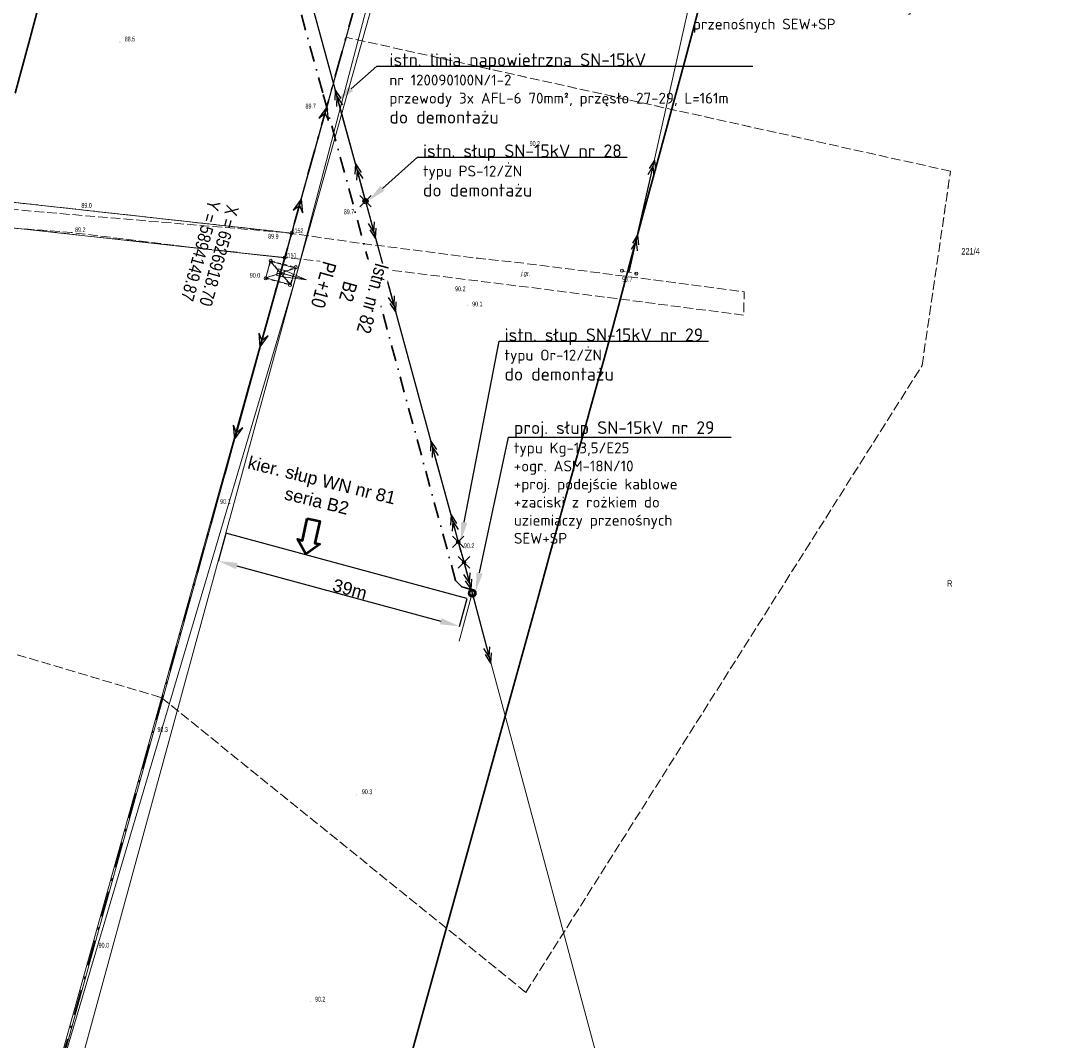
# Model space of a CAD drawing. Header units: metres. Extents: x 6524698 to 6533081, y 5883213 to 5896811.
# Tile 118 of 167: x 6526878 to 6527043, y 5894030 to 5894189. Entities that reach past the tile are written whole.
import ezdxf
from ezdxf import colors
from ezdxf.entities.mleader import LeaderData, LeaderLine
from ezdxf.enums import TextEntityAlignment as Align
from ezdxf.math import Vec2, Vec3

# ---------------------------------------------------------------- set-up
doc = ezdxf.new("R2010")
doc.units = ezdxf.units.M
doc.header["$MEASUREMENT"] = 0
for name, pattern in [('DASHDOT', [4, 2, -0.9, 0.2, -0.9]), ('DASHDOT2', [0.5, 0.25, -0.125, 0, -0.125]), ('mapa zasadnicza$0$1.5_0.5', [2, 1.5, -0.5]), ('mapa zasadnicza$0$219-500', [0]), ('mapa zasadnicza$0$egkk-500', [2, 1.5, -0.5]), ('mapa zasadnicza$0$egug-500', [1, 0.5, -0.5]), ('mapa zasadnicza$0$suep_sn_500', [0]), ('mapa zasadnicza$0$suep_wn_500', [0]), ('mapa zasadnicza$0$supp_500', [1, 0.5, -0.5])]:
    doc.linetypes.add(name, pattern=pattern)
doc.layers.get('0').update_dxf_attribs({"lineweight": 0})
for name, color, linetype in [('!Pomiary odległości przewodów', 2, 'Continuous'), ('# OBMBS-9x-19xxx _EI_demontaż SN', 1, 'Demontaż_(6m)'), ('# OBMBS-9x-19xxx domiary', 5, 'Continuous'), ('@Proj. słupy - seria', 1, 'Continuous'), ('@Proj. słupy - wys.', 1, 'Continuous'), ('mapa zasadnicza$0$000 Inne (niezydentyfikowane)', 7, 'Continuous'), ('mapa zasadnicza$0$202-punkt graniczny', 7, 'Continuous'), ('mapa zasadnicza$0$202-punkt graniczny-Atr103', 7, 'Continuous'), ('mapa zasadnicza$0$210-oznaczenie konturu użytku gruntowego', 7, 'Continuous'), ('mapa zasadnicza$0$211-numer działki ewidencyjnej', 7, 'Continuous'), ('mapa zasadnicza$0$217-kontur klasyfikacyjny', 7, 'Continuous'), ('mapa zasadnicza$0$218-kontur użytku gruntowego', 7, 'Continuous'), ('mapa zasadnicza$0$219-działka ewidencyjna', 7, 'Continuous'), ('mapa zasadnicza$0$jezdnia', 7, 'Continuous'), ('mapa zasadnicza$0$jezdnia-Atr17', 7, 'Continuous'), ('mapa zasadnicza$0$pikieta naturalna', 7, 'Continuous'), ('mapa zasadnicza$0$pikieta naturalna-Atr2', 7, 'Continuous'), ('mapa zasadnicza$0$przewód elektroenergetyczny wysokiego napięcia', 7, 'Continuous'), ('mapa zasadnicza$0$przewód elektroenergetyczny średniego napięcia', 7, 'Continuous'), ('mapa zasadnicza$0$słup przewodów napowietrznych', 7, 'Continuous')]:
    doc.layers.add(name, color=color, linetype=linetype)
for name, color, linetype, lineweight in [('# OBMBS-9x-19xxx __EI_opis_SN', 1, 'Continuous', 0), ('# OBMBS-9x-19xxx __EI_opis_WN słupy', 250, 'Continuous', 0), ('# OBMBS-9x-19xxx _SN PROJ. KABLE 15kV', 10, 'DASHDOT2', 30), ('# OBMBS-9x-19xxx _SN PROJ. SŁUPY', 10, 'Continuous', 30), ('@Proj. słupy - blok', 1, 'Continuous', 15), ('@Proj. słupy - XY', 1, 'Continuous', 0), ('_EI_proj. mufa_złacze_stacja_słup SN', 10, 'Continuous', 25), ('_trasa_os', 1, 'DASHDOT', 30), ('istn. Słupy', 7, 'Continuous', 15), ('Sections span lengths and Marker Balls Plan', 7, 'Continuous', 0)]:
    doc.layers.add(name, color=color, linetype=linetype, lineweight=lineweight)
doc.styles.add('linie', font='simplex.shx', dxfattribs={"height": 1})
doc.styles.add('mapa zasadnicza$0$STANDARD', font='Working1250', dxfattribs={"width": 0.75})
doc.styles.add('Opis', font='ARIALN.TTF')
doc.styles.add('PLS_View', font='arial.ttf')
doc.styles.get("Standard").update_dxf_attribs({"font": 'arial.ttf'})
doc.linetypes.add('Demontaż_(6m)', pattern='A,6,["x",linie,S=2,R=0,X=-0.5238,Y=-0.66667],0', length=6)
doc.dimstyles.new('ISO-25', dxfattribs={"dimtxt": 2.5, "dimasz": 2.5, "dimexe": 1.25, "dimexo": 0.625, "dimtad": 1, "dimtxsty": 'Standard', "dimcen": 2.5, "dimadec": 0, "dimazin": 0, "dimtfac": 1, "dimtmove": 0, "dimatfit": 3, "dimfxl": 1, "dimarcsym": 0})

# ---------------------------------------------------------------- blocks, each defined once
blk = doc.blocks.new('*D1252')
at = {"layer": '# OBMBS-9x-19xxx domiary', "color": 0, "linetype": 'ByBlock', "lineweight": -2}
for p, q in [((6526910.1, 5894108.96), (6526908.91, 5894104.57)), ((6526911.83, 5894103.89), (6526943.81, 5894095.22)), ((6526947.87, 5894098.72), (6526946.68, 5894094.34))]:
    blk.add_line(p, q, dxfattribs=at)
at = {"layer": '# OBMBS-9x-19xxx domiary', "color": 0}
for points in [[(6526911.96, 5894104.37), (6526911.7, 5894103.4), (6526908.93, 5894104.67)], [(6526943.68, 5894094.74), (6526943.94, 5894095.7), (6526946.71, 5894094.43)]]:
    blk.add_solid(points, dxfattribs=at)
at = {"layer": 'Defpoints', "color": 0}
for p in [(6526910.12, 5894109.05), (6526947.9, 5894098.82), (6526946.71, 5894094.43)]:
    blk.add_point(p, dxfattribs=at)
at = {"layer": '# OBMBS-9x-19xxx domiary', "color": 0, "insert": (6526929.55, 5894100.25), "char_height": 2, "attachment_point": 5, "rotation": 344.8373}
blk.add_mtext('39m', dxfattribs=at)
blk = doc.blocks.new('mapa zasadnicza$0$202')
at = {"color": 0, "linetype": 'Continuous', "lineweight": 0}
blk.add_circle((0, 0), 0.25, dxfattribs=at)
blk = doc.blocks.new('mapa zasadnicza$0$PW01')
at = {"linetype": 'Continuous', "lineweight": 13}
h = blk.add_hatch(color=0, dxfattribs=at)
edge = h.paths.add_edge_path()
edge.add_arc((0, 0), 0.045, 0, 360)
blk = doc.blocks.new('mapa zasadnicza$0$US15')
at = {"color": 0, "linetype": 'Continuous', "lineweight": 13}
blk.add_circle((0, 0), 0.25, dxfattribs=at)
blk = doc.blocks.new('mapa zasadnicza$0$SUEP3')
at = {"color": 0, "linetype": 'Continuous'}
for p, q in [((0, 0), (12.003, 0)), ((12.003, 0), (10.003, 0.75)), ((10.003, 0.75), (11.003, 0)), ((12.003, 0), (10.003, -0.75)), ((11.003, 0), (10.003, -0.75)), ((12.003, 0), (27.003, 0)), ((27.003, 0), (25.003, 0.75)), ((25.003, 0.75), (26.003, 0)), ((27.003, 0), (25.003, -0.75)), ((26.003, 0), (25.003, -0.75))]:
    blk.add_line(p, q, dxfattribs=at)
blk = doc.blocks.new('mapa zasadnicza$0$SUEP2')
at = {"color": 0, "linetype": 'Continuous'}
for p, q in [((0, 0), (6.027, 0)), ((5.027, 0), (3.527, 0.5)), ((5.027, 0), (3.527, -0.5)), ((6.027, 0), (4.527, 0.5)), ((6.027, 0), (4.527, -0.5)), ((6.027, 0), (18.027, 0)), ((17.027, 0), (15.527, 0.5)), ((17.027, 0), (15.527, -0.5)), ((18.027, 0), (16.527, 0.5)), ((18.027, 0), (16.527, -0.5))]:
    blk.add_line(p, q, dxfattribs=at)
blk = doc.blocks.new('mapa zasadnicza$0$SM05')
at = {"color": 0, "linetype": 'Continuous', "lineweight": 13}
blk.add_circle((0, 0), 0.25, dxfattribs=at)
blk = doc.blocks.new('*U2363')
at = {"layer": '@Proj. słupy - blok', "color": 0}
for p, q in [((1.61, -1.86), (-1.62, 1.84)), ((2.34, 0.75), (-2.34, -0.77))]:
    blk.add_line(p, q, dxfattribs=at)
blk.add_lwpolyline([(-2.34, -0.77), (1.61, -1.86), (2.34, 0.75), (-1.62, 1.84)], close=True, dxfattribs=at)
for points in [[(-0.36, 0.64), (-0.64, -0.36), (0.36, -0.64), (0.64, 0.36), (-0.36, 0.64)], [(0, 0), (2.41, -0.67)], [(0, 0), (4.05, -1.12)], [(0, 0), (0.58, -0.16)]]:
    blk.add_lwpolyline(points, dxfattribs=at)
for centre in [(0.58, -0.16), (2.41, -0.67)]:
    blk.add_circle(centre, 0.05, dxfattribs=at)
at = {"layer": '@Proj. słupy - XY', "color": 0, "linetype": 'ByBlock', "style": 'Opis'}
for tag, p in [('Y', (-12.53, 3.48)), ('X', (-9.64, 2.67))]:
    blk.add_attdef(tag, text='', height=2, rotation=254.4846, dxfattribs=at).set_placement(p, align=Align.MIDDLE_CENTER)
at = {"layer": '@Proj. słupy - seria', "color": 0, "insert": (10.6, -2.94), "char_height": 2.2, "width": 2.5588, "attachment_point": 5, "rotation": 254.4846, "bg_fill": 3, "box_fill_scale": 3, "bg_fill_color": 256, "bg_fill_transparency": 0}
blk.add_mtext('{\\fArial Narrow|b0|i0|c238|p34;B2}', dxfattribs=at)
at = {"layer": '@Proj. słupy - blok', "color": 0}
for q in [(0.64, 0.36), (0.36, -0.64)]:
    blk.add_line((4.05, -1.12), q, dxfattribs=at)
at = {"layer": '@Proj. słupy - seria', "color": 0, "style": 'Opis'}
blk.add_attdef('STAN', text='', height=2.2, rotation=254.4846, dxfattribs=at).set_placement((14.45, -4.01), align=Align.MIDDLE_CENTER)
at = {"layer": '@Proj. słupy - wys.', "color": 0, "insert": (6.74, -1.87), "char_height": 2.2, "width": 2.2621, "attachment_point": 5, "rotation": 254.4846}
blk.add_mtext('{\\fArial Narrow|b0|i0|c238|p34;PL+10}', dxfattribs=at)

msp = doc.modelspace()

# ---------------------------------------------------------------- linework, layer by layer
at = {"layer": '!Pomiary odległości przewodów'}
msp.add_line((6526947.896, 5894098.816), (6526910.121, 5894109.053), dxfattribs=at)
at = {"layer": '# OBMBS-9x-19xxx __EI_opis_WN słupy', "lineweight": 50}
msp.add_lwpolyline([(6526922.882, 5894111.355), (6526924.834, 5894110.917), (6526924.059, 5894107.468), (6526924.823, 5894107.297), (6526922.645, 5894105.736), (6526921.343, 5894108.078), (6526922.108, 5894107.906), (6526922.882, 5894111.355)], close=True, dxfattribs=at)
at = {"layer": '# OBMBS-9x-19xxx _EI_demontaż SN'}
for points in [[(6526931.11, 5894162.02), (6526932.91, 5894160.22)], [(6526932.91, 5894162.02), (6526931.11, 5894160.22)], [(6526931.11, 5894162.02), (6526932.91, 5894160.22)], [(6526932.91, 5894162.02), (6526931.11, 5894160.22)], [(6526946.55, 5894105.36), (6526948.35, 5894103.56)], [(6526948.35, 5894105.36), (6526946.55, 5894103.56)], [(6526946.55, 5894105.36), (6526948.35, 5894103.56)], [(6526948.35, 5894105.36), (6526946.55, 5894103.56)]]:
    msp.add_lwpolyline(points, dxfattribs=at)
at = {"layer": '# OBMBS-9x-19xxx _SN PROJ. SŁUPY'}
for radius in [0.592, 0.409]:
    msp.add_circle((6526948.729, 5894099.626), radius, dxfattribs=at)
msp.add_line((6526948.729, 5894099.626), (6526946.668, 5894092.097))
at = {"layer": '_EI_proj. mufa_złacze_stacja_słup SN', "color": 0}
for centre, radius in [((6526932.01, 5894161.12), 0.409), ((6526946.53, 5894107.69), 0.25), ((6526947.45, 5894104.46), 0.25)]:
    msp.add_circle(centre, radius, dxfattribs=at)
at = {"layer": 'mapa zasadnicza$0$000 Inne (niezydentyfikowane)', "color": 7, "linetype": 'Continuous', "lineweight": 35, "flags": 128}
msp.add_lwpolyline([(6526877.084, 5894178.05), (6526879.216, 5894185.932), (6526881.347, 5894193.814), (6526883.479, 5894201.696), (6526885.611, 5894209.578), (6526887.742, 5894217.46), (6526889.874, 5894225.342), (6526892.005, 5894233.224), (6526894.137, 5894241.105), (6526896.269, 5894248.987), (6526898.4, 5894256.869), (6526900.532, 5894264.751), (6526902.663, 5894272.633), (6526904.795, 5894280.515)], dxfattribs=at)
at = {"layer": 'mapa zasadnicza$0$217-kontur klasyfikacyjny', "color": 92, "linetype": 'mapa zasadnicza$0$egkk-500', "lineweight": 18, "flags": 128}
for points in [[(6526928.96, 5894186.81), (6526920.41, 5894156.1)], [(6527023.7, 5894165.81), (6526928.96, 5894186.81)], [(6526818.23, 5894167.42), (6526920.41, 5894156.1)], [(6527019.25, 5894135.33), (6527023.7, 5894165.81)], [(6526919.33, 5894152.24), (6526817.76, 5894163.42)], [(6526920.41, 5894156.1), (6526919.33, 5894152.24)], [(6526856.29, 5894096.25), (6526900, 5894083.26)], [(6526900, 5894083.26), (6526957.14, 5894037.02)]]:
    msp.add_lwpolyline(points, dxfattribs=at)
at = {"layer": 'mapa zasadnicza$0$218-kontur użytku gruntowego', "color": 3, "linetype": 'mapa zasadnicza$0$egug-500', "lineweight": 18, "flags": 128}
for points in [[(6526928.96, 5894186.81), (6526920.41, 5894156.1)], [(6527023.7, 5894165.81), (6526928.96, 5894186.81)], [(6526920.41, 5894156.1), (6526818.23, 5894167.42)], [(6527019.25, 5894135.33), (6527023.7, 5894165.81)], [(6526919.33, 5894152.24), (6526817.76, 5894163.42)], [(6526920.41, 5894156.1), (6526919.33, 5894152.24)], [(6526856.29, 5894096.25), (6526900, 5894083.26)], [(6526900, 5894083.26), (6526957.14, 5894037.02)]]:
    msp.add_lwpolyline(points, dxfattribs=at)
at = {"layer": 'mapa zasadnicza$0$219-działka ewidencyjna', "color": 7, "linetype": 'mapa zasadnicza$0$219-500', "lineweight": 18, "flags": 128}
for points in [[(6526974.5, 5894350.39), (6526920.41, 5894156.1)], [(6526818.23, 5894167.42), (6526920.41, 5894156.1)], [(6526817.76, 5894163.42), (6526919.33, 5894152.24)], [(6526919.33, 5894152.24), (6526920.41, 5894156.1)], [(6526880.63, 5894013.81), (6526919.33, 5894152.24)]]:
    msp.add_lwpolyline(points, dxfattribs=at)
at = {"layer": 'mapa zasadnicza$0$jezdnia', "color": 7, "linetype": 'mapa zasadnicza$0$1.5_0.5', "lineweight": 18, "flags": 128}
msp.add_lwpolyline([(6526919.64, 5894156.16), (6526930.6, 5894154.59), (6526949.65, 5894152.14), (6526958.9, 5894151.13), (6526991.37, 5894146.89), (6526991.28, 5894143.22), (6526961.71, 5894147.09), (6526924.82, 5894151.67), (6526904.3, 5894153.91), (6526885.87, 5894156.2), (6526865.42, 5894157.73), (6526799.5, 5894164.12), (6526732.84, 5894170.34), (6526695.92, 5894173.47), (6526696.51, 5894176.09), (6526714.09, 5894174.8), (6526728.52, 5894173.74), (6526741.61, 5894172.25), (6526776.47, 5894169.31), (6526820.93, 5894164.98), (6526879.75, 5894159.53)], close=True, dxfattribs=at)
at = {"layer": 'mapa zasadnicza$0$przewód elektroenergetyczny wysokiego napięcia', "color": 1, "linetype": 'mapa zasadnicza$0$suep_wn_500', "lineweight": 18, "flags": 128}
for points in [[(6526918.71, 5894149.85), (6527004.69, 5894459.15)], [(6527004.69, 5894459.15), (6526918.71, 5894149.85)], [(6526837.44, 5893856.5), (6526918.71, 5894149.85)]]:
    msp.add_lwpolyline(points, dxfattribs=at)
at = {"layer": 'mapa zasadnicza$0$przewód elektroenergetyczny średniego napięcia', "color": 1, "linetype": 'mapa zasadnicza$0$suep_sn_500', "lineweight": 18, "flags": 128}
for points in [[(6526906.76, 5894253.64), (6526932.01, 5894161.12)], [(6526973.34, 5894149.97), (6526991.05, 5894228.97)]]:
    msp.add_lwpolyline(points, dxfattribs=at)
at = {"layer": 'mapa zasadnicza$0$słup przewodów napowietrznych', "color": 7, "linetype": 'mapa zasadnicza$0$supp_500', "lineweight": 18, "flags": 128}
for points in [[(6526916.35, 5894149), (6526917.15, 5894151.74), (6526921.06, 5894150.75), (6526920.18, 5894147.95)], [(6526916.35, 5894149), (6526921.06, 5894150.75)], [(6526917.15, 5894151.74), (6526920.18, 5894147.95)], [(6526972.22, 5894150.2), (6526974.46, 5894149.73)], [(6526916.35, 5894149), (6526920.18, 5894147.95)]]:
    msp.add_lwpolyline(points, dxfattribs=at)

# ---------------------------------------------------------------- block references
at = {"layer": 'mapa zasadnicza$0$202-punkt graniczny', "color": 7, "linetype": 'Continuous', "lineweight": 18}
for p in [(6526920.41, 5894156.1), (6526919.33, 5894152.24)]:
    msp.add_blockref('mapa zasadnicza$0$202', p, dxfattribs=at)
at = {"layer": 'mapa zasadnicza$0$pikieta naturalna', "color": 7, "linetype": 'Continuous', "lineweight": 13}
for p, rotation in [((6526893.52, 5894186.07), 0.013), ((6526925.09, 5894175.65), 359.964), ((6526956.95, 5894169.75), 359.7719999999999), ((6526931.32, 5894160.1), 359.948), ((6526886.51, 5894159.98), 359.7680000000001), ((6526885.87, 5894156.2), 0.02400000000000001), ((6526919.66, 5894154.97), 359.949), ((6526972.22, 5894150.2), 0.289), ((6526916.35, 5894149), 359.941), ((6526948.63, 5894147.87), 0.133), ((6526948.01, 5894144.69), 0.032), ((6526908.55, 5894113.7), 0.032), ((6526946.75, 5894106.46), 359.992), ((6526898.7, 5894078.01), 0.004999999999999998), ((6526930.57, 5894068.12), 359.914), ((6526889.38, 5894044.02), 359.784), ((6526923.42, 5894035.53), 359.771)]:
    msp.add_blockref('mapa zasadnicza$0$PW01', p, dxfattribs=dict(at, rotation=rotation))
at = {"layer": 'mapa zasadnicza$0$przewód elektroenergetyczny wysokiego napięcia', "color": 1, "linetype": 'Continuous', "lineweight": 18}
for rotation in [74.465, 254.515]:
    msp.add_blockref('mapa zasadnicza$0$SUEP3', (6526918.71, 5894149.85), dxfattribs=dict(at, rotation=rotation))
at = {"layer": 'mapa zasadnicza$0$przewód elektroenergetyczny średniego napięcia', "color": 1, "linetype": 'Continuous', "lineweight": 18}
for p, rotation in [((6526932.01, 5894161.12), 105.265), ((6526973.34, 5894149.97), 77.36399999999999), ((6526932.01, 5894161.12), 285.2250000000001)]:
    msp.add_blockref('mapa zasadnicza$0$SUEP2', p, dxfattribs=dict(at, rotation=rotation))
at = {"layer": 'mapa zasadnicza$0$słup przewodów napowietrznych', "color": 7, "linetype": 'Continuous', "lineweight": 18}
for name, p in [('mapa zasadnicza$0$US15', (6526932.01, 5894161.12)), ('mapa zasadnicza$0$SM05', (6526917.15, 5894151.74)), ('mapa zasadnicza$0$SM05', (6526921.06, 5894150.75)), ('mapa zasadnicza$0$SM05', (6526972.22, 5894150.2)), ('mapa zasadnicza$0$SM05', (6526916.35, 5894149)), ('mapa zasadnicza$0$SM05', (6526974.46, 5894149.73)), ('mapa zasadnicza$0$SM05', (6526920.18, 5894147.95)), ('mapa zasadnicza$0$SM05', (6526947.45, 5894104.46))]:
    msp.add_blockref(name, p, dxfattribs=at)

# ---------------------------------------------------------------- texts
at = {"layer": '# OBMBS-9x-19xxx __EI_opis_WN słupy', "insert": (6526913.484, 5894121.257), "char_height": 2, "width": 24.55803, "attachment_point": 1, "rotation": 346.13257, "style": 'PLS_View'}
msp.add_mtext('\\pxqc;kier. słup WN nr 81 seria B2', dxfattribs=at)
at = {"layer": 'mapa zasadnicza$0$202-punkt graniczny-Atr103', "color": 7, "style": 'mapa zasadnicza$0$STANDARD', "width": 0.667}
for s, p in [('8152', (6526920.41, 5894156.1)), ('8151', (6526919.33, 5894152.24))]:
    msp.add_text(s, height=0.75, dxfattribs=at).set_placement(p)
at = {"layer": 'mapa zasadnicza$0$210-oznaczenie konturu użytku gruntowego', "color": 3, "linetype": 'Continuous', "lineweight": 18, "style": 'mapa zasadnicza$0$STANDARD', "width": 0.79}
msp.add_text('R', height=1, dxfattribs=at).set_placement((6527023.18, 5894100.65))
at = {"layer": 'mapa zasadnicza$0$211-numer działki ewidencyjnej', "color": 7, "linetype": 'Continuous', "lineweight": 18, "style": 'mapa zasadnicza$0$STANDARD', "width": 0.79}
msp.add_text('221/4', height=1, dxfattribs=at).set_placement((6527025.41, 5894152.74))
at = {"layer": 'mapa zasadnicza$0$jezdnia-Atr17', "color": 7, "style": 'mapa zasadnicza$0$STANDARD', "width": 0.667}
msp.add_text('j.gr.', height=0.75, rotation=352.195, dxfattribs=at).set_placement((6526956.39, 5894149.51))
at = {"layer": 'mapa zasadnicza$0$pikieta naturalna-Atr2', "color": 7, "style": 'mapa zasadnicza$0$STANDARD', "width": 0.667}
for s, p in [('88.5', (6526894.26, 5894186.16)), ('89.7', (6526922.6, 5894175.64)), ('90.2', (6526957.74, 5894169.77)), ('89.0', (6526887.47, 5894160.06)), ('89.7', (6526928.61, 5894159.06)), ('89.2', (6526886.49, 5894156.25)), ('89.9', (6526916.75, 5894155.23)), ('90.0', (6526913.87, 5894149.1)), ('90.7', (6526972.23, 5894148.49)), ('90.2', (6526946.06, 5894146.98)), ('90.1', (6526948.73, 5894144.61)), ('90.1', (6526909.21, 5894113.62)), ('90.3', (6526899.39, 5894077.87)), ('90.3', (6526931.43, 5894068.11)), ('90.0', (6526890.17, 5894044.04)), ('90.2', (6526924.09, 5894035.58))]:
    msp.add_text(s, height=0.75, dxfattribs=at).set_placement(p)

# ---------------------------------------------------------------- dimensions: what is measured, and where the dimension line sits
at = {"layer": '# OBMBS-9x-19xxx domiary', "color": 5, "linetype": 'ByBlock'}
dim = msp.add_linear_dim(base=(6526946.708, 5894094.433), p1=(6526910.121, 5894109.053), p2=(6526947.896, 5894098.816), angle=344.83733, dimstyle='ISO-25', override={"dimtxt": 2, "dimasz": 3, "dimexe": 0.1, "dimexo": 0.1, "dimgap": 0.1, "dimdec": 0, "dimpost": 'm', "dimtxsty": 'Standard'}, dxfattribs=at)
dim.commit()
dim.dimension.update_dxf_attribs({"geometry": '*D1252', "text_midpoint": (6526929.255, 5894099.163), "dimtype": 161})

# ---------------------------------------------------------------- leaders
at = {"layer": '# OBMBS-9x-19xxx __EI_opis_SN', "linetype": 'ByBlock'}
ml = msp.add_multileader_mtext('Standard', dxfattribs=at)
ml.set_content('\\pxql;{\\fISOCPEUR|b1|i0|c238|p34;proj.\\A1; wymiana istn. słupa SN-15kV\\P\\H0.85x;nr 2 typu Nr-12/ŻN \\P\\H1.176471x;na typ Kg-13,5/E15\\P\\H0.85x;+ogr. ASM-18N/10\\P+proj. podejście kablowe\\P+zaciski z rożkiem do uziemiaczy przenośnych SEW+SP}', color=256, style='PLS_View')
ml.set_leader_properties()
ml.build(insert=Vec2(0, 0))
ml.multileader.update_dxf_attribs({"text_left_attachment_type": 6, "text_right_attachment_type": 6, "dogleg_length": 0.36, "arrow_head_size": 3})
ctx = ml.context
ctx.base_point, ctx.char_height, ctx.arrow_head_size, ctx.landing_gap_size, ctx.plane_origin = Vec3(6526982.821, 5894205.236), 2, 3, 0.5, Vec3(6526814.017, 5894127.554)
ctx.left_attachment, ctx.right_attachment = 6, 6
notes = []
notes.append((ctx, [(0, (1, 1, 0), (6526982.461, 5894205.236), (1, 0), 0.36, [(0, [(6526991.201, 5894228.59)], 0, [])])]))
ctx.mtext.insert, ctx.mtext.width, ctx.mtext.flow_direction = Vec3(6526983.321, 5894207.731), 43.30569, 5
ml = msp.add_multileader_mtext('Standard', dxfattribs=at)
ml.set_content('\\pxql;{\\fISOCPEUR|b0|i0|c238|p34;istn. słup SN-15kV nr 28\\P\\H0.85x;typu PS-12/ŻN\\P\\fISOCPEUR|b1|i0|c238|p34;\\H1.176471x;do demontażu }', color=256, style='PLS_View')
ml.set_leader_properties()
ml.build(insert=Vec2(0, 0))
ml.multileader.update_dxf_attribs({"text_left_attachment_type": 6, "text_right_attachment_type": 6, "dogleg_length": 0.36, "arrow_head_size": 3})
ctx = ml.context
ctx.base_point, ctx.char_height, ctx.arrow_head_size, ctx.landing_gap_size, ctx.plane_origin = Vec3(6526940.506, 5894168.003, 105.722), 2, 3, 0.5, Vec3(6526770.378, 5894143.912, 105.722)
ctx.left_attachment, ctx.right_attachment = 6, 6
notes.append((ctx, [(0, (1, 1, 0), (6526940.146, 5894168.003, 105.722), (1, 0), 0.36, [(0, [(6526932.419, 5894161.12, 105.722)], 0, [])])]))
ctx.mtext.insert, ctx.mtext.width, ctx.mtext.flow_direction = Vec3(6526941.006, 5894170.004, 105.722), 33.06608, 5
at = {"layer": '# OBMBS-9x-19xxx _EI_demontaż SN', "linetype": 'ByBlock'}
ml = msp.add_multileader_mtext('Standard', dxfattribs=at)
ml.set_content('\\pxqj;{\\fISOCPEUR|b1|i0|c238|p34;istn. linia napowietrzna SN-15kV\\P\\H0.85x;nr 120090100N/1-2\\Pprzewody 3x AFL-6 70mm², przęsło 27-29, L=161m\\P\\H1.176471x;do demontażu}', color=256, style='PLS_View')
ml.set_leader_properties()
ml.build(insert=Vec2(0, 0))
ml.multileader.update_dxf_attribs({"text_left_attachment_type": 6, "text_right_attachment_type": 6, "dogleg_length": 1.495, "arrow_head_size": 3})
ctx = ml.context
ctx.base_point, ctx.char_height, ctx.arrow_head_size, ctx.landing_gap_size, ctx.plane_origin = Vec3(6526935.258, 5894182.278), 2, 3, 0.5, Vec3(6527151.686, 5894205.084)
ctx.left_attachment, ctx.right_attachment = 6, 6
notes.append((ctx, [(0, (1, 1, 0), (6526933.763, 5894182.278), (1, 0), 1.495, [(0, [(6526927.483, 5894176.757)], 0, [])])]))
ctx.mtext.insert, ctx.mtext.width, ctx.mtext.flow_direction = Vec3(6526935.758, 5894184.28), 56.39334, 5
ml = msp.add_multileader_mtext('Standard', dxfattribs=at)
ml.set_content('\\pxql;{\\fISOCPEUR|b0|i0|c238|p34;istn. słup SN-15kV nr 28\\P\\H0.85x;typu PS-12/ŻN\\P\\fISOCPEUR|b1|i0|c238|p34;\\H1.176471x;do demontażu }', color=256, style='PLS_View')
ml.set_leader_properties()
ml.build(insert=Vec2(0, 0))
ml.multileader.update_dxf_attribs({"text_left_attachment_type": 6, "text_right_attachment_type": 6, "dogleg_length": 0.36, "arrow_head_size": 3})
ctx = ml.context
ctx.base_point, ctx.char_height, ctx.arrow_head_size, ctx.landing_gap_size, ctx.plane_origin = Vec3(6526940.506, 5894168.003, 105.722), 2, 3, 0.5, Vec3(6526770.378, 5894143.912, 105.722)
ctx.left_attachment, ctx.right_attachment = 6, 6
notes.append((ctx, [(0, (1, 1, 0), (6526940.146, 5894168.003, 105.722), (1, 0), 0.36, [(0, [(6526932.419, 5894161.12, 105.722)], 0, [])])]))
ctx.mtext.insert, ctx.mtext.width, ctx.mtext.flow_direction = Vec3(6526941.006, 5894170.004, 105.722), 33.06608, 5
for ctx, leaders in notes:
    for number, flags, end, landing, length, lines in leaders:
        leader = LeaderData()
        leader.index, (leader.has_last_leader_line, leader.has_dogleg_vector, leader.attachment_direction) = number, flags
        leader.last_leader_point, leader.dogleg_vector, leader.dogleg_length = Vec3(end), Vec3(landing), length
        for number, points, colour, breaks in lines:
            line = LeaderLine()
            line.index, line.vertices, line.color, line.breaks = number, Vec3.list(points), colors.encode_raw_color(colour), breaks
            leader.lines.append(line)
        ctx.leaders.append(leader)

# ---------------------------------------------------------------- next in the draw order: leaders
ml = msp.add_multileader_mtext('Standard', dxfattribs=at)
ml.set_content('\\pxql;{\\fISOCPEUR|b0|i0|c238|p34;istn. słup SN-15kV nr 29\\P\\H0.85x;typu Or-12/ŻN\\P\\fISOCPEUR|b1|i0|c238|p34;\\H1.176471x;do demontażu }', color=256, style='PLS_View')
ml.set_leader_properties()
ml.build(insert=Vec2(0, 0))
ml.multileader.update_dxf_attribs({"text_left_attachment_type": 6, "text_right_attachment_type": 6, "dogleg_length": 0.36, "arrow_head_size": 3})
ctx = ml.context
ctx.base_point, ctx.char_height, ctx.arrow_head_size, ctx.landing_gap_size, ctx.plane_origin = Vec3(6526953.292, 5894139.145, 105.722), 2, 3, 0.5, Vec3(6526784.884, 5894090.589, 105.722)
ctx.left_attachment, ctx.right_attachment = 6, 6
notes = []
notes.append((ctx, [(0, (1, 1, 0), (6526952.932, 5894139.145, 105.722), (1, 0), 0.36, [(0, [(6526946.925, 5894107.797, 105.722)], 0, [])])]))
ctx.mtext.insert, ctx.mtext.width, ctx.mtext.flow_direction = Vec3(6526953.792, 5894141.147, 105.722), 33.06608, 5
ctx.mtext.has_bg_fill, ctx.mtext.bg_color, ctx.mtext.bg_scale_factor, ctx.mtext.bg_transparency, ctx.mtext.use_window_bg_color = 1, -1073741824, 1.5, 0, 1
for ctx, leaders in notes:
    for number, flags, end, landing, length, lines in leaders:
        leader = LeaderData()
        leader.index, (leader.has_last_leader_line, leader.has_dogleg_vector, leader.attachment_direction) = number, flags
        leader.last_leader_point, leader.dogleg_vector, leader.dogleg_length = Vec3(end), Vec3(landing), length
        for number, points, colour, breaks in lines:
            line = LeaderLine()
            line.index, line.vertices, line.color, line.breaks = number, Vec3.list(points), colors.encode_raw_color(colour), breaks
            leader.lines.append(line)
        ctx.leaders.append(leader)

# ---------------------------------------------------------------- next in the draw order: linework, layer by layer
at = {"layer": '# OBMBS-9x-19xxx _EI_demontaż SN'}
for points in [[(6526906.765, 5894253.638), (6526907.28, 5894251.75), (6526932.01, 5894161.12), (6526946.53, 5894107.69), (6526947.45, 5894104.46), (6526948.568, 5894100.197)], [(6526906.765, 5894253.638), (6526907.28, 5894251.75), (6526932.01, 5894161.12), (6526946.53, 5894107.69), (6526947.45, 5894104.46), (6526948.568, 5894100.197)], [(6526945.63, 5894108.59), (6526947.43, 5894106.79)], [(6526947.43, 5894108.59), (6526945.63, 5894106.79)], [(6526945.63, 5894108.59), (6526947.43, 5894106.79)], [(6526947.43, 5894108.59), (6526945.63, 5894106.79)]]:
    msp.add_lwpolyline(points, dxfattribs=at)
at = {"layer": '# OBMBS-9x-19xxx _SN PROJ. KABLE 15kV', "ltscale": 10}
msp.add_lwpolyline([(6526948.573, 5894100.194), (6526947.112, 5894100.627), (6526946.122, 5894101.606), (6526925.301, 5894178.091), (6526904.903, 5894252.88, -0.4666962), (6526906.29, 5894255.347)], format="xyb", dxfattribs=at)
msp.add_lwpolyline([(6526948.573, 5894100.194), (6526947.112, 5894100.627), (6526946.122, 5894101.606), (6526925.301, 5894178.091), (6526904.903, 5894252.88, -0.4666962), (6526906.29, 5894255.347)], format="xyb", dxfattribs=at)
msp.add_lwpolyline([(6526948.573, 5894100.194), (6526947.112, 5894100.627), (6526946.122, 5894101.606), (6526925.301, 5894178.091), (6526904.903, 5894252.88, -0.4666962), (6526906.29, 5894255.347)], format="xyb", dxfattribs=at)

# ---------------------------------------------------------------- next in the draw order: leaders
at = {"layer": '# OBMBS-9x-19xxx __EI_opis_SN', "linetype": 'ByBlock'}
ml = msp.add_multileader_mtext('Standard', dxfattribs=at)
ml.set_content('\\pxql;{\\fISOCPEUR|b0|i0|c238|p34;istn. słup SN-15kV nr 29\\P\\H0.85x;typu Or-12/ŻN\\P\\fISOCPEUR|b1|i0|c238|p34;\\H1.176471x;do demontażu }', color=256, style='PLS_View')
ml.set_leader_properties()
ml.build(insert=Vec2(0, 0))
ml.multileader.update_dxf_attribs({"text_left_attachment_type": 6, "text_right_attachment_type": 6, "dogleg_length": 0.36, "arrow_head_size": 3})
ctx = ml.context
ctx.base_point, ctx.char_height, ctx.arrow_head_size, ctx.landing_gap_size, ctx.plane_origin = Vec3(6526953.292, 5894139.145, 105.722), 2, 3, 0.5, Vec3(6526784.884, 5894090.589, 105.722)
ctx.left_attachment, ctx.right_attachment = 6, 6
notes = []
notes.append((ctx, [(0, (1, 1, 0), (6526952.932, 5894139.145, 105.722), (1, 0), 0.36, [(0, [(6526946.925, 5894107.797, 105.722)], 0, [])])]))
ctx.mtext.insert, ctx.mtext.width, ctx.mtext.flow_direction = Vec3(6526953.792, 5894141.147, 105.722), 33.06608, 5
ctx.mtext.has_bg_fill, ctx.mtext.bg_color, ctx.mtext.bg_scale_factor, ctx.mtext.bg_transparency, ctx.mtext.use_window_bg_color = 1, -1073741824, 1.5, 0, 1
for ctx, leaders in notes:
    for number, flags, end, landing, length, lines in leaders:
        leader = LeaderData()
        leader.index, (leader.has_last_leader_line, leader.has_dogleg_vector, leader.attachment_direction) = number, flags
        leader.last_leader_point, leader.dogleg_vector, leader.dogleg_length = Vec3(end), Vec3(landing), length
        for number, points, colour, breaks in lines:
            line = LeaderLine()
            line.index, line.vertices, line.color, line.breaks = number, Vec3.list(points), colors.encode_raw_color(colour), breaks
            leader.lines.append(line)
        ctx.leaders.append(leader)

# ---------------------------------------------------------------- next in the draw order: linework, layer by layer
at = {"layer": 'mapa zasadnicza$0$przewód elektroenergetyczny średniego napięcia', "color": 1, "linetype": 'mapa zasadnicza$0$suep_sn_500', "lineweight": 18, "flags": 128}
for points in [[(6526932.01, 5894161.12), (6526946.99, 5894106.08)], [(6526946.99, 5894106.08), (6526932.01, 5894161.12)]]:
    msp.add_lwpolyline(points, dxfattribs=at)
at = {"layer": 'mapa zasadnicza$0$słup przewodów napowietrznych', "color": 7, "linetype": 'mapa zasadnicza$0$supp_500', "lineweight": 18, "flags": 128}
msp.add_lwpolyline([(6526946.53, 5894107.69), (6526947.45, 5894104.46)], dxfattribs=at)

# ---------------------------------------------------------------- next in the draw order: block references
at = {"layer": 'mapa zasadnicza$0$przewód elektroenergetyczny średniego napięcia', "color": 1, "linetype": 'Continuous', "lineweight": 18, "rotation": 105.225}
msp.add_blockref('mapa zasadnicza$0$SUEP2', (6526946.99, 5894106.08), dxfattribs=at)
at = {"layer": 'mapa zasadnicza$0$słup przewodów napowietrznych', "color": 7, "linetype": 'Continuous', "lineweight": 18}
msp.add_blockref('mapa zasadnicza$0$SM05', (6526946.53, 5894107.69), dxfattribs=at)

# ---------------------------------------------------------------- next in the draw order: leaders
at = {"layer": '# OBMBS-9x-19xxx __EI_opis_SN', "linetype": 'ByBlock'}
ml = msp.add_multileader_mtext('Standard', dxfattribs=at)
ml.set_content('\\pxql;{\\fISOCPEUR|b1|i0|c238|p34;proj.\\A1; słup SN-15kV nr 29\\P\\H0.85x;typu Kg-13,5/E25\\P+ogr. ASM-18N/10\\P+proj. podejście kablowe\\P+zaciski z rożkiem do uziemiaczy przenośnych SEW+SP}', color=256, style='PLS_View')
ml.set_leader_properties()
ml.build(insert=Vec2(0, 0))
ml.multileader.update_dxf_attribs({"text_left_attachment_type": 6, "text_right_attachment_type": 6, "dogleg_length": 0.36, "arrow_head_size": 3})
ctx = ml.context
ctx.base_point, ctx.char_height, ctx.arrow_head_size, ctx.landing_gap_size, ctx.plane_origin = Vec3(6526954.764, 5894124.097), 2, 3, 0.5, Vec3(6526831.019, 5894040.538)
ctx.left_attachment, ctx.right_attachment = 6, 6
notes = []
notes.append((ctx, [(0, (1, 1, 0), (6526954.404, 5894124.097), (1, 0), 0.36, [(0, [(6526949.272, 5894099.863)], 0, [])])]))
ctx.mtext.insert, ctx.mtext.width, ctx.mtext.flow_direction = Vec3(6526955.264, 5894126.592), 33.74219, 5
ctx.mtext.has_bg_fill, ctx.mtext.bg_color, ctx.mtext.bg_scale_factor, ctx.mtext.bg_transparency, ctx.mtext.use_window_bg_color = 1, -1073741824, 1.5, 0, 1
for ctx, leaders in notes:
    for number, flags, end, landing, length, lines in leaders:
        leader = LeaderData()
        leader.index, (leader.has_last_leader_line, leader.has_dogleg_vector, leader.attachment_direction) = number, flags
        leader.last_leader_point, leader.dogleg_vector, leader.dogleg_length = Vec3(end), Vec3(landing), length
        for number, points, colour, breaks in lines:
            line = LeaderLine()
            line.index, line.vertices, line.color, line.breaks = number, Vec3.list(points), colors.encode_raw_color(colour), breaks
            leader.lines.append(line)
        ctx.leaders.append(leader)

# ---------------------------------------------------------------- next in the draw order: linework, layer by layer
at = {"layer": '_trasa_os', "linetype": 'DASHDOT', "ltscale": 2}
msp.add_lwpolyline([(6528589.986, 5891744.689), (6528580.198, 5892007.978), (6528365.87, 5892211.536), (6528143.159, 5892378.558), (6527920.541, 5892545.59), (6527693.967, 5892715.374), (6527530.815, 5892837.971), (6527304.639, 5893007.458), (6527095.026, 5893164.924), (6526808.543, 5893379.811), (6526773.046, 5893625.004), (6526837.186, 5893856.22), (6526918.697, 5894149.866), (6527004.557, 5894459.054), (6526829.193, 5894634.492), (6526625.033, 5894855.653), (6526658.914, 5895086.074), (6526701.409, 5895318.796), (6526680.866, 5895666.414), (6526660.166, 5896015.549), (6526639.565, 5896364.931), (6526621.438, 5896669.322), (6526632.668, 5896724.885)], dxfattribs=at)
at = {"layer": 'mapa zasadnicza$0$000 Inne (niezydentyfikowane)', "color": 7, "linetype": 'Continuous', "lineweight": 35, "flags": 128}
msp.add_lwpolyline([(6526984.274, 5894191.353), (6526982.143, 5894183.472), (6526980.011, 5894175.59), (6526977.88, 5894167.708), (6526975.748, 5894159.826), (6526973.616, 5894151.944), (6526971.485, 5894144.062), (6526969.313, 5894136.032), (6526967.184, 5894128.349), (6526965.097, 5894120.815), (6526963.01, 5894113.281), (6526960.922, 5894105.746), (6526958.835, 5894098.212), (6526956.747, 5894090.678), (6526954.66, 5894083.144), (6526952.572, 5894075.61), (6526950.485, 5894068.076), (6526948.397, 5894060.541), (6526946.31, 5894053.007), (6526944.222, 5894045.473), (6526942.135, 5894037.939), (6526940.048, 5894030.405), (6526937.96, 5894022.871)], dxfattribs=at)
at = {"layer": 'mapa zasadnicza$0$217-kontur klasyfikacyjny', "color": 92, "linetype": 'mapa zasadnicza$0$egkk-500', "lineweight": 18, "flags": 128}
msp.add_lwpolyline([(6526957.14, 5894037.02), (6527019.25, 5894135.33)], dxfattribs=at)
at = {"layer": 'mapa zasadnicza$0$218-kontur użytku gruntowego', "color": 3, "linetype": 'mapa zasadnicza$0$egug-500', "lineweight": 18, "flags": 128}
msp.add_lwpolyline([(6526957.14, 5894037.02), (6527019.25, 5894135.33)], dxfattribs=at)
at = {"layer": 'mapa zasadnicza$0$przewód elektroenergetyczny średniego napięcia', "color": 1, "linetype": 'mapa zasadnicza$0$suep_sn_500', "lineweight": 18, "flags": 128}
msp.add_lwpolyline([(6526946.99, 5894106.08), (6527032.1, 5893789.6)], dxfattribs=at)

# ---------------------------------------------------------------- next in the draw order: block references
at = {"layer": 'mapa zasadnicza$0$przewód elektroenergetyczny średniego napięcia', "color": 1, "linetype": 'Continuous', "lineweight": 18, "rotation": 285.052}
msp.add_blockref('mapa zasadnicza$0$SUEP2', (6526946.99, 5894106.08), dxfattribs=at)

# ---------------------------------------------------------------- next in the draw order: texts
at = {"layer": 'mapa zasadnicza$0$pikieta naturalna-Atr2', "color": 7, "style": 'mapa zasadnicza$0$STANDARD', "width": 0.667}
msp.add_text('90.2', height=0.75, dxfattribs=at).set_placement((6526947.44, 5894106.69))

# ---------------------------------------------------------------- next in the draw order: block references
at = {"layer": 'istn. Słupy'}
msp.add_blockref('*U2363', (6526918.697, 5894149.865), dxfattribs=at).add_auto_attribs({'STAN': 'Istn. nr 82', 'X': 'X = 6526918.70', 'Y': 'Y = 5894149.87'})

# ---------------------------------------------------------------- next in the draw order: linework, layer by layer
at = {"layer": 'Sections span lengths and Marker Balls Plan', "color": 1, "flags": 128}
for points in [[(6528587.188, 5891744.577), (6528577.92, 5892006.949), (6528364.256, 5892209.626), (6528141.479, 5892376.318), (6527918.861, 5892543.35), (6527692.286, 5892713.134), (6527529.134, 5892835.731), (6527302.959, 5893005.217), (6527093.345, 5893162.685), (6526805.533, 5893378.025), (6526770.052, 5893625.195), (6526834.488, 5893856.969), (6526921.106, 5894149.197), (6527002.139, 5894458.418), (6526827.029, 5894632.413), (6526621.689, 5894854.62), (6526661.381, 5895085.668), (6526701.409, 5895318.796), (6526678.071, 5895666.249), (6526657.371, 5896015.383), (6526636.77, 5896364.766), (6526617.947, 5896669.567), (6526630.708, 5896725.281)], [(6528593.583, 5891744.832), (6528583.388, 5892009.419), (6528368, 5892214.057), (6528145.319, 5892381.438), (6527922.701, 5892548.47), (6527696.127, 5892718.253), (6527532.976, 5892840.85), (6527306.799, 5893010.338), (6527097.187, 5893167.803), (6526810.693, 5893381.087), (6526776.04, 5893624.814), (6526840.655, 5893855.257), (6526921.106, 5894149.197), (6527007.942, 5894459.944), (6526831.356, 5894636.57), (6526627.422, 5894856.391), (6526661.381, 5895085.668), (6526701.409, 5895318.795), (6526684.46, 5895666.627), (6526663.76, 5896015.761), (6526643.159, 5896365.143), (6526623.932, 5896669.147), (6526634.628, 5896724.489)]]:
    msp.add_lwpolyline(points, dxfattribs=at)

doc.saveas('drawing.dxf')
